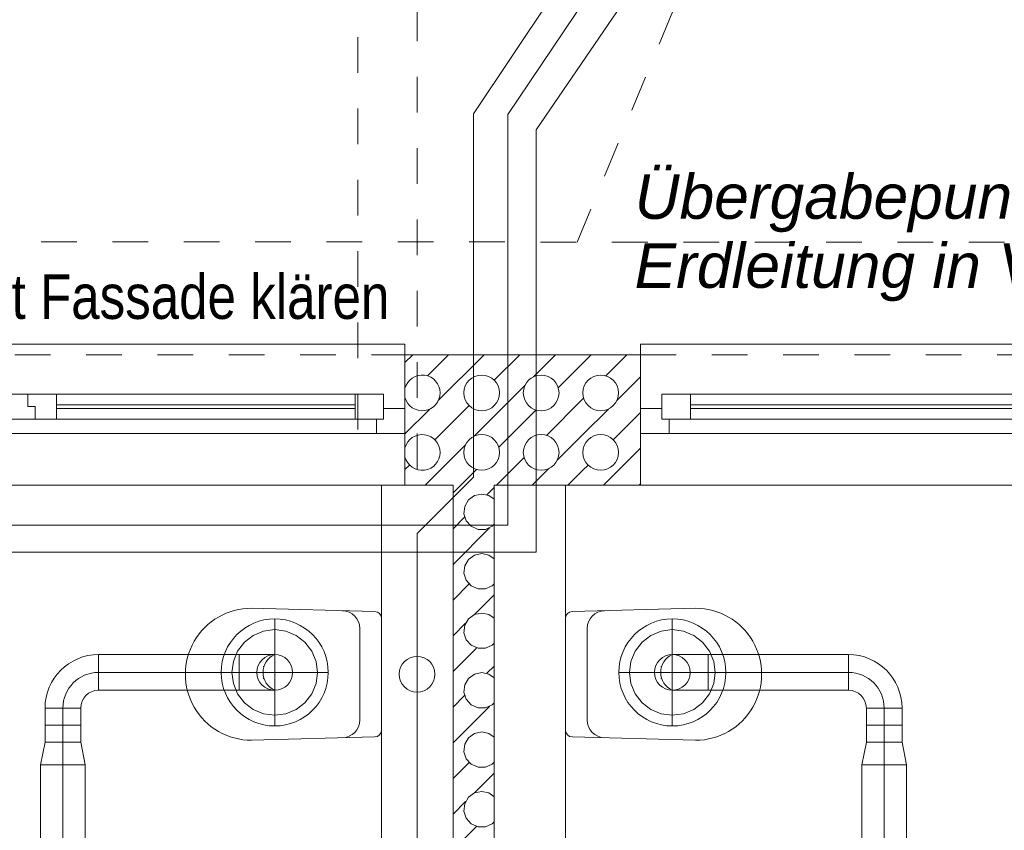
# Model space of a CAD drawing. Header units: metres. Extents: x -80 to 1923, y -189 to 69.
# Tile 144 of 149: x 950.19 to 952.95, y 23.49 to 25.76. Entities that reach past the tile are written whole.
import ezdxf

# ---------------------------------------------------------------- set-up
doc = ezdxf.new("R2010")
doc.units = ezdxf.units.M
doc.header["$MEASUREMENT"] = 0
for name, pattern in [('Strichlinie eng', [0.115, 0.075, -0.04]), ('Strichlinie_ eng', [0.115, 0.075, -0.04]), ('STRICHPUNKT2', [12.7, 6.35, -3.175, 0, -3.175])]:
    doc.linetypes.add(name, pattern=pattern)
for name, color, linetype in [('30 Dach', 7, 'Continuous'), ('50 Elektro', 7, 'Continuous'), ('70 Entwässerung_Schmutzwasser', 7, 'Continuous'), ('70 Heizung', 7, 'Continuous'), ('70 Lüftung', 7, 'Continuous'), ('90 Allgemein Hinweise', 7, 'Continuous'), ('Neubau_00 Schraffuren', 7, 'Continuous'), ('Neubau_10 Wand außen', 7, 'Continuous'), ('Neubau_10 Wand innen', 7, 'Continuous'), ('Neubau_50 Möblierung', 7, 'Continuous'), ('Neubau_50 Sanitäreinrichtung', 7, 'Continuous')]:
    doc.layers.add(name, color=color, linetype=linetype)
doc.styles.add('ERSTELLTER_STIL_2', font='ARIALN.TTF')
doc.styles.add('ERSTELLTER_STIL_4', font='arial.ttf')

# ---------------------------------------------------------------- blocks, each defined once
blk = doc.blocks.new('*X236', base_point=(929.77, 0))
at = {"layer": 'Neubau_10 Wand außen', "color": 8, "linetype": 'Continuous', "lineweight": 9}
for p, q in [((951.2717, 24.8017), (951.2933, 24.8233)), ((951.3345, 24.7645), (951.3933, 24.8233)), ((951.3651, 24.6951), (951.4933, 24.8233)), ((951.522, 24.752), (951.5933, 24.8233)), ((951.6318, 24.7618), (951.6933, 24.8233)), ((951.77, 24.8), (951.7933, 24.8233)), ((951.8345, 24.7645), (951.8933, 24.8233)), ((951.7012, 24.7312), (951.77, 24.8)), ((951.8651, 24.6951), (951.9317, 24.7617)), ((951.4651, 24.5951), (951.6082, 24.7382)), ((951.2717, 24.7017), (951.2722, 24.7022)), ((951.6678, 24.5978), (951.77, 24.7)), ((951.77, 24.7), (951.7722, 24.7022)), ((951.2717, 24.6017), (951.3416, 24.6715)), ((951.3554, 24.5854), (951.4513, 24.6813)), ((951.5345, 24.5645), (951.6388, 24.6688)), ((951.77, 24.6), (951.8416, 24.6715)), ((951.8554, 24.5854), (951.9317, 24.6617)), ((951.6985, 24.5285), (951.77, 24.6)), ((951.37, 24.5), (951.4416, 24.5715)), ((951.87, 24.5), (951.9317, 24.5617)), ((951.57, 24.5), (951.6055, 24.5355)), ((951.2717, 24.5017), (951.2846, 24.5146)), ((951.67, 24.5), (951.6749, 24.5049)), ((951.77, 24.5), (951.7846, 24.5146)), ((951.3283, 24.4583), (951.37, 24.5)), ((951.4283, 24.4583), (951.47, 24.5)), ((951.47, 24.5), (951.4722, 24.5022)), ((951.5283, 24.4583), (951.57, 24.5)), ((951.6283, 24.4583), (951.67, 24.5)), ((951.7283, 24.4583), (951.77, 24.5)), ((951.8283, 24.4583), (951.87, 24.5)), ((951.9283, 24.4583), (951.9317, 24.4617))]:
    blk.add_line(p, q, dxfattribs=at)
for centre in [(951.4867, 24.7167), (951.6533, 24.7167), (951.82, 24.7167), (951.4867, 24.55), (951.6533, 24.55), (951.82, 24.55)]:
    blk.add_circle(centre, 0.05, dxfattribs=at)
for centre in [(951.32, 24.7167), (951.32, 24.55)]:
    blk.add_arc(centre, 0.05, 195.0005, 164.9995, dxfattribs=at)
blk = doc.blocks.new('3-Flügelfenster 27')
at = {"layer": 'Neubau_10 Wand außen', "color": 7, "linetype": 'Continuous', "lineweight": 9}
for p, q in [((-1.9268, 0.15), (-1.9268, 0.18)), ((-1.9268, 0.18), (1.9268, 0.18)), ((-1.9268, 0.15), (-1.9268, 0)), ((-1.9268, 0), (-1.9268, -0.07)), ((-1.9268, 0), (-1.9268, -0.07)), ((-1.9268, -0.07), (-1.9268, -0.215)), ((-1.9268, -0.215), (1.9268, -0.215))]:
    blk.add_line(p, q, dxfattribs=at)
at = {"layer": 'Neubau_10 Wand außen', "color": 7, "linetype": 'Strichlinie eng', "lineweight": 9}
blk.add_line((-1.9268, 0.15), (1.9268, 0.15), dxfattribs=at)
at = {"layer": 'Neubau_10 Wand außen', "color": 7, "linetype": 'Continuous', "lineweight": 13}
for p, q in [((-1.8668, -0.03), (-1.8668, 0.04)), ((-1.8668, 0.04), (-1.7868, 0.04)), ((-1.7868, 0.04), (-0.6923, 0.04)), ((-1.7868, 0.04), (-1.7868, -0.03)), ((-1.9268, 0), (-1.8668, 0)), ((-1.8668, 0), (-1.8668, -0.03)), ((-1.7868, 0.01), (-0.6923, 0.01)), ((-0.6923, 0), (-1.7868, 0)), ((-1.8668, -0.03), (-1.8468, -0.03)), ((-1.7868, -0.03), (-1.8668, -0.03)), ((-1.8468, -0.03), (-1.8468, -0.07)), ((-0.6923, -0.03), (-1.7868, -0.03)), ((-1.8468, -0.07), (-1.9268, -0.07)), ((1.8468, -0.07), (-1.8468, -0.07))]:
    blk.add_line(p, q, dxfattribs=at)
blk = doc.blocks.new('2-Flügelfenster 27_2')
at = {"layer": 'Neubau_10 Wand außen', "color": 7, "linetype": 'Continuous', "lineweight": 9}
for p, q in [((-1.0469, 0.15), (-1.0469, 0.18)), ((-1.0469, 0.18), (1.0469, 0.18)), ((1.0469, 0.18), (1.0469, 0.15)), ((-1.0469, 0.15), (-1.0469, 0)), ((1.0469, 0.15), (1.0469, 0)), ((-1.0469, 0), (-1.0469, -0.07)), ((-1.0469, 0), (-1.0469, -0.07)), ((1.0469, 0), (1.0469, -0.07)), ((1.0469, 0), (1.0469, -0.07)), ((-1.0469, -0.07), (-1.0469, -0.215)), ((1.0469, -0.07), (1.0469, -0.215)), ((-1.0469, -0.215), (1.0469, -0.215))]:
    blk.add_line(p, q, dxfattribs=at)
at = {"layer": 'Neubau_10 Wand außen', "color": 7, "linetype": 'Strichlinie eng', "lineweight": 9}
blk.add_line((-1.0469, 0.15), (1.0469, 0.15), dxfattribs=at)
at = {"layer": 'Neubau_10 Wand außen', "color": 7, "linetype": 'Continuous', "lineweight": 13}
for p, q in [((-0.9869, -0.03), (-0.9869, 0.04)), ((-0.9869, 0.04), (-0.9069, 0.04)), ((-0.9069, 0.04), (-0.07, 0.04)), ((-0.9069, 0.04), (-0.9069, -0.03)), ((-0.07, -0.03), (-0.07, 0.04)), ((-0.07, 0.04), (-0.01, 0.04)), ((-0.01, 0.04), (-0.01, 0.005)), ((-0.01, 0.005), (-0.01, 0.04)), ((-0.01, 0.04), (0.07, 0.04)), ((0.07, 0.04), (0.9069, 0.04)), ((0.07, 0.04), (0.07, -0.03)), ((0.9069, -0.03), (0.9069, 0.04)), ((0.9069, 0.04), (0.9869, 0.04)), ((0.9869, 0.04), (0.9869, -0.03)), ((-1.0469, 0), (-0.9869, 0)), ((-0.9869, 0), (-0.9869, -0.03)), ((-0.9069, 0.01), (-0.07, 0.01)), ((-0.01, 0.005), (0.01, 0.005)), ((0.01, 0.005), (-0.01, 0.005)), ((0.01, 0.005), (0.01, -0.03)), ((0.01, -0.03), (0.01, 0.005)), ((0.07, 0.01), (0.9069, 0.01)), ((0.9869, -0.03), (0.9869, 0)), ((0.9869, 0), (1.0469, 0)), ((-0.07, 0), (-0.9069, 0)), ((0.9069, 0), (0.07, 0)), ((-0.9869, -0.03), (-0.9669, -0.03)), ((-0.9069, -0.03), (-0.9869, -0.03)), ((-0.9669, -0.03), (-0.9669, -0.07)), ((-0.07, -0.03), (-0.9069, -0.03)), ((0.01, -0.03), (-0.07, -0.03)), ((0.07, -0.03), (0.01, -0.03)), ((0.9069, -0.03), (0.07, -0.03)), ((0.9869, -0.03), (0.9069, -0.03)), ((0.9669, -0.07), (0.9669, -0.03)), ((0.9669, -0.03), (0.9869, -0.03)), ((-0.9669, -0.07), (-1.0469, -0.07)), ((0.9669, -0.07), (-0.9669, -0.07)), ((1.0469, -0.07), (0.9669, -0.07))]:
    blk.add_line(p, q, dxfattribs=at)
blk = doc.blocks.new('Wand WC 27')
at = {"layer": 'Neubau_50 Sanitäreinrichtung', "color": 7, "linetype": 'Continuous', "lineweight": 13}
blk.add_line((-0.1281, -0.0612), (0.1281, -0.0612), dxfattribs=at)
at = {"layer": 'Neubau_50 Sanitäreinrichtung', "color": 7, "linetype": 'Continuous', "lineweight": 13, "flags": 128}
blk.add_lwpolyline([(0.185, -0.365), (0.1757, -0.0196, 0.406228), (0.1559, 0), (-0.1559, 0, 0.406228), (-0.1757, -0.0196), (-0.185, -0.365, 1)], format="xyb", close=True, dxfattribs=at)
at = {"layer": 'Neubau_50 Sanitäreinrichtung', "color": 7, "linetype": 'Continuous', "lineweight": 13}
for centre, start, end in [((-0.1281, -0.1112), 89.9987, 178.4527), ((0.1281, -0.1112), 1.5473, 90.0013)]:
    blk.add_arc(centre, 0.05, start, end, dxfattribs=at)
blk = doc.blocks.new('*X704', base_point=(929.77, 0))
at = {"layer": 'Neubau_10 Wand innen', "color": 8, "linetype": 'Continuous', "lineweight": 9}
for p, q in [((951.4063, 24.4363), (951.4283, 24.4583)), ((951.5012, 24.4312), (951.5213, 24.4513)), ((951.4663, 24.429), (951.4495, 24.4168)), ((951.4867, 24.4333), (951.4663, 24.429)), ((951.507, 24.429), (951.4867, 24.4333)), ((951.5213, 24.4187), (951.507, 24.429)), ((951.4391, 24.3988), (951.4369, 24.3781)), ((951.4495, 24.4168), (951.4391, 24.3988)), ((951.4063, 24.3363), (951.4388, 24.3688)), ((951.4369, 24.3781), (951.4434, 24.3583)), ((951.4063, 24.2363), (951.5082, 24.3382)), ((951.4434, 24.3583), (951.4573, 24.3429)), ((951.4573, 24.3429), (951.4763, 24.3344)), ((951.4971, 24.3344), (951.5161, 24.3429)), ((951.5161, 24.3429), (951.5213, 24.3487)), ((951.4763, 24.3344), (951.4971, 24.3344)), ((951.4663, 24.2623), (951.4495, 24.2501)), ((951.4867, 24.2667), (951.4663, 24.2623)), ((951.507, 24.2623), (951.4867, 24.2667)), ((951.5213, 24.252), (951.507, 24.2623)), ((951.4391, 24.2321), (951.4369, 24.2114)), ((951.4495, 24.2501), (951.4391, 24.2321)), ((951.4369, 24.2114), (951.4434, 24.1917)), ((951.4063, 24.1363), (951.4513, 24.1813)), ((951.4434, 24.1917), (951.4573, 24.1762)), ((951.4573, 24.1762), (951.4763, 24.1678)), ((951.4971, 24.1678), (951.5161, 24.1762)), ((951.5161, 24.1762), (951.5213, 24.182)), ((951.4651, 24.0951), (951.5213, 24.1513)), ((951.4763, 24.1678), (951.4971, 24.1678)), ((951.4663, 24.0957), (951.4495, 24.0835)), ((951.4867, 24.1), (951.4663, 24.0957)), ((951.507, 24.0957), (951.4867, 24.1)), ((951.5213, 24.0853), (951.507, 24.0957)), ((951.4063, 24.0363), (951.4416, 24.0715)), ((951.4391, 24.0655), (951.4369, 24.0448)), ((951.4495, 24.0835), (951.4391, 24.0655)), ((951.4369, 24.0448), (951.4434, 24.025)), ((951.4434, 24.025), (951.4573, 24.0095)), ((951.4573, 24.0095), (951.4763, 24.0011)), ((951.4971, 24.0011), (951.5161, 24.0095)), ((951.5161, 24.0095), (951.5213, 24.0153)), ((951.4063, 23.9363), (951.47, 24)), ((951.47, 24), (951.4722, 24.0022)), ((951.4763, 24.0011), (951.4971, 24.0011)), ((951.4663, 23.929), (951.4495, 23.9168)), ((951.4867, 23.9333), (951.4663, 23.929)), ((951.507, 23.929), (951.4867, 23.9333)), ((951.5012, 23.9312), (951.5213, 23.9513)), ((951.5213, 23.9187), (951.507, 23.929)), ((951.4391, 23.8988), (951.4369, 23.8781)), ((951.4495, 23.9168), (951.4391, 23.8988)), ((951.4063, 23.8363), (951.4388, 23.8688)), ((951.4369, 23.8781), (951.4434, 23.8583)), ((951.4434, 23.8583), (951.4573, 23.8429)), ((951.4573, 23.8429), (951.4763, 23.8344)), ((951.4971, 23.8344), (951.5161, 23.8429)), ((951.5161, 23.8429), (951.5213, 23.8487)), ((951.4063, 23.7363), (951.5082, 23.8382)), ((951.4763, 23.8344), (951.4971, 23.8344)), ((951.4663, 23.7623), (951.4495, 23.7501)), ((951.4867, 23.7667), (951.4663, 23.7623)), ((951.507, 23.7623), (951.4867, 23.7667)), ((951.5213, 23.752), (951.507, 23.7623)), ((951.4391, 23.7321), (951.4369, 23.7114)), ((951.4495, 23.7501), (951.4391, 23.7321)), ((951.4369, 23.7114), (951.4434, 23.6917)), ((951.4063, 23.6363), (951.4513, 23.6813)), ((951.4434, 23.6917), (951.4573, 23.6762)), ((951.4573, 23.6762), (951.4763, 23.6678)), ((951.4971, 23.6678), (951.5161, 23.6762)), ((951.5161, 23.6762), (951.5213, 23.682)), ((951.4651, 23.5951), (951.5213, 23.6513)), ((951.4763, 23.6678), (951.4971, 23.6678)), ((951.4663, 23.5957), (951.4495, 23.5835)), ((951.4867, 23.6), (951.4663, 23.5957)), ((951.507, 23.5957), (951.4867, 23.6)), ((951.5213, 23.5853), (951.507, 23.5957)), ((951.4063, 23.5363), (951.4416, 23.5715)), ((951.4391, 23.5655), (951.4369, 23.5448)), ((951.4495, 23.5835), (951.4391, 23.5655)), ((951.4369, 23.5448), (951.4434, 23.525)), ((951.4434, 23.525), (951.4573, 23.5095)), ((951.5161, 23.5095), (951.5213, 23.5153)), ((951.4063, 23.4363), (951.47, 23.5)), ((951.4573, 23.5095), (951.4763, 23.5011)), ((951.47, 23.5), (951.4722, 23.5022)), ((951.4763, 23.5011), (951.4971, 23.5011)), ((951.4971, 23.5011), (951.5161, 23.5095)), ((951.4663, 23.429), (951.4495, 23.4168)), ((951.4867, 23.4333), (951.4663, 23.429)), ((951.507, 23.429), (951.4867, 23.4333)), ((951.5012, 23.4312), (951.5213, 23.4513)), ((951.5213, 23.4187), (951.507, 23.429)), ((951.4495, 23.4168), (951.4391, 23.3988)), ((951.4391, 23.3988), (951.4369, 23.3781)), ((951.4369, 23.3781), (951.4434, 23.3583)), ((951.4063, 23.3363), (951.4388, 23.3688)), ((951.4434, 23.3583), (951.4573, 23.3429)), ((951.5161, 23.3429), (951.5213, 23.3487)), ((951.4063, 23.2363), (951.5082, 23.3382)), ((951.4573, 23.3429), (951.4763, 23.3344)), ((951.4763, 23.3344), (951.4971, 23.3344)), ((951.4971, 23.3344), (951.5161, 23.3429)), ((951.4663, 23.2623), (951.4495, 23.2501)), ((951.4867, 23.2667), (951.4663, 23.2623)), ((951.507, 23.2623), (951.4867, 23.2667)), ((951.5213, 23.252), (951.507, 23.2623)), ((951.4495, 23.2501), (951.4391, 23.2321)), ((951.4391, 23.2321), (951.4369, 23.2114)), ((951.4369, 23.2114), (951.4434, 23.1917)), ((951.4063, 23.1363), (951.4513, 23.1813)), ((951.4434, 23.1917), (951.4573, 23.1762)), ((951.5161, 23.1762), (951.5213, 23.182)), ((951.4573, 23.1762), (951.4763, 23.1678)), ((951.4651, 23.0951), (951.5213, 23.1513)), ((951.4763, 23.1678), (951.4971, 23.1678)), ((951.4971, 23.1678), (951.5161, 23.1762)), ((951.4867, 23.1), (951.4663, 23.0957)), ((951.507, 23.0957), (951.4867, 23.1)), ((951.4063, 23.0363), (951.4416, 23.0715)), ((951.4495, 23.0835), (951.4391, 23.0655)), ((951.4663, 23.0957), (951.4495, 23.0835)), ((951.5213, 23.0853), (951.507, 23.0957)), ((951.4391, 23.0655), (951.4369, 23.0448)), ((951.4369, 23.0448), (951.4434, 23.025)), ((951.4434, 23.025), (951.4573, 23.0095)), ((951.5161, 23.0095), (951.5213, 23.0153)), ((951.4063, 22.9363), (951.47, 23)), ((951.4573, 23.0095), (951.4763, 23.0011)), ((951.47, 23), (951.4722, 23.0022)), ((951.4763, 23.0011), (951.4971, 23.0011)), ((951.4971, 23.0011), (951.5161, 23.0095)), ((951.4867, 22.9333), (951.4663, 22.929)), ((951.507, 22.929), (951.4867, 22.9333)), ((951.5012, 22.9312), (951.5213, 22.9513)), ((951.4495, 22.9168), (951.4391, 22.8988)), ((951.4663, 22.929), (951.4495, 22.9168)), ((951.5213, 22.9187), (951.507, 22.929)), ((951.4391, 22.8988), (951.4369, 22.8781)), ((951.4369, 22.8781), (951.4434, 22.8583)), ((951.4063, 22.8363), (951.4388, 22.8688)), ((951.4434, 22.8583), (951.4573, 22.8429)), ((951.5161, 22.8429), (951.5213, 22.8487)), ((951.4063, 22.7363), (951.5082, 22.8382)), ((951.4573, 22.8429), (951.4763, 22.8344)), ((951.4763, 22.8344), (951.4971, 22.8344)), ((951.4971, 22.8344), (951.5161, 22.8429)), ((951.4867, 22.7667), (951.4663, 22.7623)), ((951.507, 22.7623), (951.4867, 22.7667)), ((951.4495, 22.7501), (951.4391, 22.7321)), ((951.4663, 22.7623), (951.4495, 22.7501)), ((951.5213, 22.752), (951.507, 22.7623)), ((951.4391, 22.7321), (951.4369, 22.7114)), ((951.4369, 22.7114), (951.4434, 22.6917)), ((951.4434, 22.6917), (951.4573, 22.6762)), ((951.5161, 22.6762), (951.5213, 22.682)), ((951.4063, 22.6363), (951.4513, 22.6813)), ((951.4573, 22.6762), (951.4763, 22.6678)), ((951.4763, 22.6678), (951.4971, 22.6678)), ((951.4971, 22.6678), (951.5161, 22.6762)), ((951.4651, 22.5951), (951.5213, 22.6513)), ((951.4867, 22.6), (951.4663, 22.5957)), ((951.507, 22.5957), (951.4867, 22.6)), ((951.4495, 22.5835), (951.4391, 22.5655)), ((951.4663, 22.5957), (951.4495, 22.5835)), ((951.5213, 22.5853), (951.507, 22.5957)), ((951.4063, 22.5363), (951.4416, 22.5715)), ((951.4391, 22.5655), (951.4369, 22.5448)), ((951.4369, 22.5448), (951.4434, 22.525)), ((951.4434, 22.525), (951.4573, 22.5095)), ((951.4063, 22.4363), (951.47, 22.5)), ((951.4573, 22.5095), (951.4763, 22.5011)), ((951.47, 22.5), (951.4722, 22.5022)), ((951.4763, 22.5011), (951.4971, 22.5011)), ((951.4971, 22.5011), (951.5161, 22.5095)), ((951.5161, 22.5095), (951.5213, 22.5153)), ((951.5012, 22.4312), (951.5213, 22.4513)), ((951.4495, 22.4168), (951.4391, 22.3988)), ((951.4663, 22.429), (951.4495, 22.4168)), ((951.4867, 22.4333), (951.4663, 22.429)), ((951.507, 22.429), (951.4867, 22.4333)), ((951.5213, 22.4187), (951.507, 22.429)), ((951.4391, 22.3988), (951.4369, 22.3781)), ((951.4063, 22.3363), (951.4388, 22.3688)), ((951.4369, 22.3781), (951.4434, 22.3583)), ((951.4434, 22.3583), (951.4573, 22.3429)), ((951.4063, 22.2363), (951.5082, 22.3382)), ((951.4573, 22.3429), (951.4763, 22.3344)), ((951.4763, 22.3344), (951.4971, 22.3344)), ((951.4971, 22.3344), (951.5161, 22.3429)), ((951.5161, 22.3429), (951.5213, 22.3487)), ((951.4495, 22.2501), (951.4391, 22.2321)), ((951.4663, 22.2623), (951.4495, 22.2501)), ((951.4867, 22.2667), (951.4663, 22.2623)), ((951.507, 22.2623), (951.4867, 22.2667)), ((951.5213, 22.252), (951.507, 22.2623)), ((951.4391, 22.2321), (951.4369, 22.2114)), ((951.4369, 22.2114), (951.4434, 22.1917)), ((951.4434, 22.1917), (951.4573, 22.1762)), ((951.4063, 22.1363), (951.4513, 22.1813)), ((951.4573, 22.1762), (951.4763, 22.1678)), ((951.4763, 22.1678), (951.4971, 22.1678)), ((951.4971, 22.1678), (951.5161, 22.1762)), ((951.5161, 22.1762), (951.5213, 22.182)), ((951.4651, 22.0951), (951.5213, 22.1513)), ((951.4495, 22.0835), (951.4391, 22.0655)), ((951.4663, 22.0957), (951.4495, 22.0835)), ((951.4867, 22.1), (951.4663, 22.0957)), ((951.507, 22.0957), (951.4867, 22.1)), ((951.5213, 22.0853), (951.507, 22.0957)), ((951.4063, 22.0363), (951.4416, 22.0715)), ((951.4391, 22.0655), (951.4369, 22.0448)), ((951.4369, 22.0448), (951.4434, 22.025)), ((951.4434, 22.025), (951.4573, 22.0095)), ((951.4063, 21.9363), (951.47, 22)), ((951.4573, 22.0095), (951.4763, 22.0011)), ((951.47, 22), (951.4722, 22.0022)), ((951.4763, 22.0011), (951.4971, 22.0011)), ((951.4971, 22.0011), (951.5161, 22.0095)), ((951.5161, 22.0095), (951.5213, 22.0153)), ((951.5012, 21.9312), (951.5213, 21.9513)), ((951.4495, 21.9168), (951.4391, 21.8988)), ((951.4663, 21.929), (951.4495, 21.9168)), ((951.4867, 21.9333), (951.4663, 21.929)), ((951.507, 21.929), (951.4867, 21.9333)), ((951.5213, 21.9187), (951.507, 21.929)), ((951.4391, 21.8988), (951.4369, 21.8781)), ((951.4063, 21.8363), (951.4388, 21.8688)), ((951.4369, 21.8781), (951.4434, 21.8583)), ((951.4434, 21.8583), (951.4573, 21.8429)), ((951.4063, 21.7363), (951.5082, 21.8382)), ((951.4573, 21.8429), (951.4763, 21.8344)), ((951.4763, 21.8344), (951.4971, 21.8344)), ((951.4971, 21.8344), (951.5161, 21.8429)), ((951.5161, 21.8429), (951.5213, 21.8487)), ((951.4495, 21.7501), (951.4391, 21.7321)), ((951.4663, 21.7623), (951.4495, 21.7501)), ((951.4867, 21.7667), (951.4663, 21.7623)), ((951.507, 21.7623), (951.4867, 21.7667)), ((951.5213, 21.752), (951.507, 21.7623)), ((951.4391, 21.7321), (951.4369, 21.7114)), ((951.4369, 21.7114), (951.4434, 21.6917)), ((951.4434, 21.6917), (951.4573, 21.6762)), ((951.4063, 21.6363), (951.4513, 21.6813)), ((951.4573, 21.6762), (951.4763, 21.6678)), ((951.4763, 21.6678), (951.4971, 21.6678)), ((951.4971, 21.6678), (951.5161, 21.6762)), ((951.5161, 21.6762), (951.5213, 21.682)), ((951.4651, 21.5951), (951.5213, 21.6513)), ((951.4495, 21.5835), (951.4391, 21.5655)), ((951.4663, 21.5957), (951.4495, 21.5835)), ((951.4867, 21.6), (951.4663, 21.5957)), ((951.507, 21.5957), (951.4867, 21.6)), ((951.5213, 21.5853), (951.507, 21.5957)), ((951.4063, 21.5363), (951.4416, 21.5715)), ((951.4391, 21.5655), (951.4369, 21.5448)), ((951.4369, 21.5448), (951.4434, 21.525)), ((951.4434, 21.525), (951.4573, 21.5095)), ((951.4063, 21.4363), (951.47, 21.5)), ((951.4573, 21.5095), (951.4763, 21.5011)), ((951.47, 21.5), (951.4722, 21.5022)), ((951.4763, 21.5011), (951.4971, 21.5011)), ((951.4971, 21.5011), (951.5161, 21.5095)), ((951.5161, 21.5095), (951.5213, 21.5153)), ((951.5012, 21.4312), (951.5213, 21.4513)), ((951.4495, 21.4168), (951.4391, 21.3988)), ((951.4663, 21.429), (951.4495, 21.4168)), ((951.4867, 21.4333), (951.4663, 21.429)), ((951.507, 21.429), (951.4867, 21.4333)), ((951.5213, 21.4187), (951.507, 21.429)), ((951.4391, 21.3988), (951.4369, 21.3781)), ((951.4063, 21.3363), (951.4388, 21.3688)), ((951.4369, 21.3781), (951.4434, 21.3583)), ((951.4434, 21.3583), (951.4573, 21.3429)), ((951.4063, 21.2363), (951.5082, 21.3382)), ((951.4573, 21.3429), (951.4763, 21.3344)), ((951.4763, 21.3344), (951.4971, 21.3344)), ((951.4971, 21.3344), (951.5161, 21.3429)), ((951.5161, 21.3429), (951.5213, 21.3487)), ((951.4495, 21.2501), (951.4391, 21.2321)), ((951.4663, 21.2623), (951.4495, 21.2501)), ((951.4867, 21.2667), (951.4663, 21.2623)), ((951.507, 21.2623), (951.4867, 21.2667)), ((951.5213, 21.252), (951.507, 21.2623)), ((951.4391, 21.2321), (951.4369, 21.2114)), ((951.4369, 21.2114), (951.4434, 21.1917)), ((951.4063, 21.1363), (951.4513, 21.1813)), ((951.4434, 21.1917), (951.4573, 21.1762)), ((951.4573, 21.1762), (951.4763, 21.1678)), ((951.4763, 21.1678), (951.4971, 21.1678)), ((951.4971, 21.1678), (951.5161, 21.1762)), ((951.5161, 21.1762), (951.5213, 21.182)), ((951.4651, 21.0951), (951.5213, 21.1513)), ((951.4495, 21.0835), (951.4391, 21.0655)), ((951.4663, 21.0957), (951.4495, 21.0835)), ((951.4867, 21.1), (951.4663, 21.0957)), ((951.507, 21.0957), (951.4867, 21.1)), ((951.5213, 21.0853), (951.507, 21.0957)), ((951.4063, 21.0363), (951.4416, 21.0715)), ((951.4391, 21.0655), (951.4369, 21.0448)), ((951.4369, 21.0448), (951.4434, 21.025)), ((951.4063, 20.9363), (951.47, 21)), ((951.4434, 21.025), (951.4573, 21.0095)), ((951.4573, 21.0095), (951.4763, 21.0011)), ((951.47, 21), (951.4722, 21.0022)), ((951.4763, 21.0011), (951.4971, 21.0011)), ((951.4971, 21.0011), (951.5161, 21.0095)), ((951.5161, 21.0095), (951.5213, 21.0153)), ((951.5012, 20.9312), (951.5213, 20.9513)), ((951.4495, 20.9168), (951.4391, 20.8988)), ((951.4663, 20.929), (951.4495, 20.9168)), ((951.4867, 20.9333), (951.4663, 20.929)), ((951.507, 20.929), (951.4867, 20.9333)), ((951.5213, 20.9187), (951.507, 20.929)), ((951.4391, 20.8988), (951.4369, 20.8781)), ((951.4063, 20.8363), (951.4388, 20.8688)), ((951.4369, 20.8781), (951.4434, 20.8583)), ((951.4063, 20.7363), (951.5082, 20.8382)), ((951.4434, 20.8583), (951.4573, 20.8429)), ((951.4573, 20.8429), (951.4763, 20.8344)), ((951.4763, 20.8344), (951.4971, 20.8344)), ((951.4971, 20.8344), (951.5161, 20.8429)), ((951.5161, 20.8429), (951.5213, 20.8487)), ((951.4663, 20.7623), (951.4495, 20.7501)), ((951.4867, 20.7667), (951.4663, 20.7623)), ((951.507, 20.7623), (951.4867, 20.7667)), ((951.5213, 20.752), (951.507, 20.7623)), ((951.4391, 20.7321), (951.4369, 20.7114)), ((951.4495, 20.7501), (951.4391, 20.7321)), ((951.4369, 20.7114), (951.4434, 20.6917)), ((951.4063, 20.6363), (951.4513, 20.6813)), ((951.4434, 20.6917), (951.4573, 20.6762)), ((951.4573, 20.6762), (951.4763, 20.6678)), ((951.4763, 20.6678), (951.4971, 20.6678)), ((951.4971, 20.6678), (951.5161, 20.6762)), ((951.5161, 20.6762), (951.5213, 20.682)), ((951.4651, 20.5951), (951.5213, 20.6513)), ((951.4663, 20.5957), (951.4495, 20.5835)), ((951.4867, 20.6), (951.4663, 20.5957)), ((951.507, 20.5957), (951.4867, 20.6)), ((951.5213, 20.5853), (951.507, 20.5957)), ((951.4063, 20.5363), (951.4416, 20.5715)), ((951.4391, 20.5655), (951.4369, 20.5448)), ((951.4495, 20.5835), (951.4391, 20.5655)), ((951.4369, 20.5448), (951.4434, 20.525)), ((951.4434, 20.525), (951.4573, 20.5095)), ((951.4573, 20.5095), (951.4763, 20.5011)), ((951.47, 20.5), (951.4722, 20.5022)), ((951.4971, 20.5011), (951.5161, 20.5095)), ((951.5161, 20.5095), (951.5213, 20.5153)), ((951.4063, 20.4363), (951.47, 20.5)), ((951.4763, 20.5011), (951.4971, 20.5011)), ((951.5012, 20.4312), (951.5213, 20.4513)), ((951.4663, 20.429), (951.4495, 20.4168)), ((951.4867, 20.4333), (951.4663, 20.429)), ((951.507, 20.429), (951.4867, 20.4333)), ((951.5213, 20.4187), (951.507, 20.429)), ((951.4391, 20.3988), (951.4369, 20.3781)), ((951.4495, 20.4168), (951.4391, 20.3988)), ((951.4063, 20.3363), (951.4388, 20.3688)), ((951.4369, 20.3781), (951.4434, 20.3583)), ((951.4434, 20.3583), (951.4573, 20.3429)), ((951.4573, 20.3429), (951.4763, 20.3344)), ((951.4971, 20.3344), (951.5161, 20.3429)), ((951.5028, 20.3328), (951.5082, 20.3382)), ((951.5161, 20.3429), (951.5213, 20.3487)), ((951.4763, 20.3344), (951.4971, 20.3344))]:
    blk.add_line(p, q, dxfattribs=at)
blk = doc.blocks.new('WC-Trennwand - Nische - GSDE[280]_1', base_point=(953.2806, 20.3089))
at = {"layer": 'Neubau_50 Möblierung', "linetype": 'Continuous', "lineweight": 0, "true_color": 0xffffff}
for points in [[(953.3056, 24.4239), (953.3056, 24.4739), (953.2556, 24.4739), (953.2556, 24.4239)], [(953.2906, 24.4389), (953.2906, 24.4589), (953.2706, 24.4589), (953.2706, 24.4389)], [(953.2871, 24.2814), (953.2871, 24.4239), (953.2741, 24.4239), (953.2741, 24.2814)], [(953.3056, 24.2314), (953.3056, 24.2814), (953.2556, 24.2814), (953.2556, 24.2314)], [(953.2906, 24.2464), (953.2906, 24.2664), (953.2706, 24.2664), (953.2706, 24.2464)], [(953.2741, 23.6314), (953.2854, 23.6379), (952.9854, 24.1575), (952.9741, 24.151)], [(953.3056, 23.5814), (953.3056, 23.6314), (953.2556, 23.6314), (953.2556, 23.5814)], [(953.2906, 23.5964), (953.2906, 23.6164), (953.2706, 23.6164), (953.2706, 23.5964)], [(953.2871, 23.2464), (953.2871, 23.5814), (953.2741, 23.5814), (953.2741, 23.2464)], [(951.5526, 23.3889), (951.5526, 23.4389), (951.5026, 23.4389), (951.5026, 23.3889)], [(953.2741, 23.3889), (953.2741, 23.4389), (953.2541, 23.4389), (953.2541, 23.3889)], [(951.5376, 23.4039), (951.5376, 23.4239), (951.5176, 23.4239), (951.5176, 23.4039)], [(953.2541, 23.4204), (951.5526, 23.4204), (951.5526, 23.4074), (953.2541, 23.4074)], [(953.3056, 23.1964), (953.3056, 23.2464), (953.2556, 23.2464), (953.2556, 23.1964)], [(953.2906, 23.2114), (953.2906, 23.2314), (953.2706, 23.2314), (953.2706, 23.2114)], [(953.2741, 22.5964), (953.2854, 22.6029), (952.9854, 23.1225), (952.9741, 23.116)], [(953.3056, 22.5464), (953.3056, 22.5964), (953.2556, 22.5964), (953.2556, 22.5464)], [(953.2906, 22.5614), (953.2906, 22.5814), (953.2706, 22.5814), (953.2706, 22.5614)], [(953.2871, 22.2114), (953.2871, 22.5464), (953.2741, 22.5464), (953.2741, 22.2114)], [(951.5526, 22.3539), (951.5526, 22.4039), (951.5026, 22.4039), (951.5026, 22.3539)], [(951.5376, 22.3689), (951.5376, 22.3889), (951.5176, 22.3889), (951.5176, 22.3689)], [(953.2541, 22.3854), (951.5526, 22.3854), (951.5526, 22.3724), (953.2541, 22.3724)], [(953.2741, 22.3539), (953.2741, 22.4039), (953.2541, 22.4039), (953.2541, 22.3539)], [(953.3056, 22.1614), (953.3056, 22.2114), (953.2556, 22.2114), (953.2556, 22.1614)], [(953.2906, 22.1764), (953.2906, 22.1964), (953.2706, 22.1964), (953.2706, 22.1764)], [(953.2741, 21.5614), (953.2854, 21.5679), (952.9854, 22.0875), (952.9741, 22.081)], [(953.3056, 21.5114), (953.3056, 21.5614), (953.2556, 21.5614), (953.2556, 21.5114)], [(953.2906, 21.5264), (953.2906, 21.5464), (953.2706, 21.5464), (953.2706, 21.5264)], [(953.2871, 21.1764), (953.2871, 21.5114), (953.2741, 21.5114), (953.2741, 21.1764)], [(951.5526, 21.3189), (951.5526, 21.3689), (951.5026, 21.3689), (951.5026, 21.3189)], [(953.2741, 21.3189), (953.2741, 21.3689), (953.2541, 21.3689), (953.2541, 21.3189)], [(951.5376, 21.3339), (951.5376, 21.3539), (951.5176, 21.3539), (951.5176, 21.3339)], [(953.2541, 21.3504), (951.5526, 21.3504), (951.5526, 21.3374), (953.2541, 21.3374)], [(953.3056, 21.1264), (953.3056, 21.1764), (953.2556, 21.1764), (953.2556, 21.1264)], [(953.2906, 21.1414), (953.2906, 21.1614), (953.2706, 21.1614), (953.2706, 21.1414)], [(953.2741, 20.5264), (953.2854, 20.5329), (952.9854, 21.0525), (952.9741, 21.046)], [(953.3056, 20.4764), (953.3056, 20.5264), (953.2556, 20.5264), (953.2556, 20.4764)], [(953.2906, 20.4914), (953.2906, 20.5114), (953.2706, 20.5114), (953.2706, 20.4914)], [(953.2871, 20.3339), (953.2871, 20.4764), (953.2741, 20.4764), (953.2741, 20.3339)], [(953.3056, 20.2839), (953.3056, 20.3339), (953.2556, 20.3339), (953.2556, 20.2839)], [(953.2906, 20.2989), (953.2906, 20.3189), (953.2706, 20.3189), (953.2706, 20.2989)]]:
    blk.add_hatch(color=7, dxfattribs=at).paths.add_polyline_path(points)
at = {"layer": 'Neubau_50 Möblierung', "color": 8, "linetype": 'Continuous', "lineweight": 18, "flags": 128}
for points in [[(953.3056, 24.4239), (953.3056, 24.4739), (953.2556, 24.4739), (953.2556, 24.4239)], [(953.2906, 24.4389), (953.2906, 24.4589), (953.2706, 24.4589), (953.2706, 24.4389)], [(953.2871, 24.2814), (953.2871, 24.4239), (953.2741, 24.4239), (953.2741, 24.2814)], [(953.3056, 24.2314), (953.3056, 24.2814), (953.2556, 24.2814), (953.2556, 24.2314)], [(953.2906, 24.2464), (953.2906, 24.2664), (953.2706, 24.2664), (953.2706, 24.2464)], [(953.2741, 23.6314), (953.2854, 23.6379), (952.9854, 24.1575), (952.9741, 24.151)], [(953.3056, 23.5814), (953.3056, 23.6314), (953.2556, 23.6314), (953.2556, 23.5814)], [(953.2906, 23.5964), (953.2906, 23.6164), (953.2706, 23.6164), (953.2706, 23.5964)], [(953.2871, 23.2464), (953.2871, 23.5814), (953.2741, 23.5814), (953.2741, 23.2464)], [(951.5526, 23.3889), (951.5526, 23.4389), (951.5026, 23.4389), (951.5026, 23.3889)], [(953.2741, 23.3889), (953.2741, 23.4389), (953.2541, 23.4389), (953.2541, 23.3889)], [(951.5376, 23.4039), (951.5376, 23.4239), (951.5176, 23.4239), (951.5176, 23.4039)], [(953.2541, 23.4204), (951.5526, 23.4204), (951.5526, 23.4074), (953.2541, 23.4074)], [(953.3056, 23.1964), (953.3056, 23.2464), (953.2556, 23.2464), (953.2556, 23.1964)], [(953.2906, 23.2114), (953.2906, 23.2314), (953.2706, 23.2314), (953.2706, 23.2114)], [(953.2741, 22.5964), (953.2854, 22.6029), (952.9854, 23.1225), (952.9741, 23.116)], [(953.3056, 22.5464), (953.3056, 22.5964), (953.2556, 22.5964), (953.2556, 22.5464)], [(953.2906, 22.5614), (953.2906, 22.5814), (953.2706, 22.5814), (953.2706, 22.5614)], [(953.2871, 22.2114), (953.2871, 22.5464), (953.2741, 22.5464), (953.2741, 22.2114)], [(951.5526, 22.3539), (951.5526, 22.4039), (951.5026, 22.4039), (951.5026, 22.3539)], [(951.5376, 22.3689), (951.5376, 22.3889), (951.5176, 22.3889), (951.5176, 22.3689)], [(953.2541, 22.3854), (951.5526, 22.3854), (951.5526, 22.3724), (953.2541, 22.3724)], [(953.2741, 22.3539), (953.2741, 22.4039), (953.2541, 22.4039), (953.2541, 22.3539)], [(953.3056, 22.1614), (953.3056, 22.2114), (953.2556, 22.2114), (953.2556, 22.1614)], [(953.2906, 22.1764), (953.2906, 22.1964), (953.2706, 22.1964), (953.2706, 22.1764)], [(953.2741, 21.5614), (953.2854, 21.5679), (952.9854, 22.0875), (952.9741, 22.081)], [(953.3056, 21.5114), (953.3056, 21.5614), (953.2556, 21.5614), (953.2556, 21.5114)], [(953.2906, 21.5264), (953.2906, 21.5464), (953.2706, 21.5464), (953.2706, 21.5264)], [(953.2871, 21.1764), (953.2871, 21.5114), (953.2741, 21.5114), (953.2741, 21.1764)], [(951.5526, 21.3189), (951.5526, 21.3689), (951.5026, 21.3689), (951.5026, 21.3189)], [(953.2741, 21.3189), (953.2741, 21.3689), (953.2541, 21.3689), (953.2541, 21.3189)], [(951.5376, 21.3339), (951.5376, 21.3539), (951.5176, 21.3539), (951.5176, 21.3339)], [(953.2541, 21.3504), (951.5526, 21.3504), (951.5526, 21.3374), (953.2541, 21.3374)], [(953.3056, 21.1264), (953.3056, 21.1764), (953.2556, 21.1764), (953.2556, 21.1264)], [(953.2906, 21.1414), (953.2906, 21.1614), (953.2706, 21.1614), (953.2706, 21.1414)], [(953.2741, 20.5264), (953.2854, 20.5329), (952.9854, 21.0525), (952.9741, 21.046)], [(953.3056, 20.4764), (953.3056, 20.5264), (953.2556, 20.5264), (953.2556, 20.4764)], [(953.2906, 20.4914), (953.2906, 20.5114), (953.2706, 20.5114), (953.2706, 20.4914)], [(953.2871, 20.3339), (953.2871, 20.4764), (953.2741, 20.4764), (953.2741, 20.3339)], [(953.3056, 20.2839), (953.3056, 20.3339), (953.2556, 20.3339), (953.2556, 20.2839)], [(953.2906, 20.2989), (953.2906, 20.3189), (953.2706, 20.3189), (953.2706, 20.2989)]]:
    blk.add_lwpolyline(points, close=True, dxfattribs=at)
at = {"layer": 'Neubau_50 Möblierung', "color": 8, "linetype": 'Continuous', "lineweight": 18}
for centre in [(953.2741, 23.6314), (953.2741, 22.5964), (953.2741, 21.5614), (953.2741, 20.5264)]:
    blk.add_arc(centre, 0.6, 90, 120, dxfattribs=at)

msp = doc.modelspace()

# ---------------------------------------------------------------- linework, layer by layer
at = {"layer": '30 Dach', "color": 7, "linetype": 'Strichlinie_ eng', "lineweight": 9}
msp.add_line((948.8518, 25.1404), (961.2841, 25.1366), dxfattribs=at)
msp.add_lwpolyline([(951.7546, 25.1395), (952.9754, 28.0869), (960.062, 28.0869), (961.4386, 29.4635), (961.4386, 31.4103), (959.8324, 33.0165), (960.9593, 35.7372)], dxfattribs=at)
at = {"layer": '50 Elektro', "color": 190, "linetype": 'Strichlinie_ eng', "lineweight": 18, "true_color": 0x9900ff}
for p, q in [((951.1394, 25.9138), (951.1394, 24.5277)), ((951.3058, 25.8027), (951.3058, 24.4166))]:
    msp.add_line(p, q, dxfattribs=at)
at = {"layer": '70 Entwässerung_Schmutzwasser', "color": 34, "linetype": 'Continuous', "lineweight": 18, "true_color": 0xa85100}
for p, q in [((951.4638, 25.499), (957.2231, 34.1302)), ((951.4638, 24.4809), (951.4638, 25.499)), ((951.3055, 24.3227), (951.4638, 24.4809)), ((951.3055, 20.8006), (951.3055, 24.3227))]:
    msp.add_line(p, q, dxfattribs=at)
msp.add_circle((951.3055, 23.9284), 0.05, dxfattribs=at)
at = {"layer": '70 Heizung', "color": 5, "linetype": 'Continuous', "lineweight": 18}
for p, q in [((957.3171, 34.0514), (951.5598, 25.497)), ((951.5598, 25.497), (951.5598, 24.3462)), ((951.5598, 24.3462), (949.1062, 24.3462))]:
    msp.add_line(p, q, dxfattribs=at)
at = {"layer": '70 Heizung', "color": 1, "linetype": 'Continuous', "lineweight": 13}
for p, q in [((957.5171, 34.0605), (951.6394, 25.4539)), ((951.6394, 25.4539), (951.6394, 24.2706)), ((951.6394, 24.2706), (949.1499, 24.2706))]:
    msp.add_line(p, q, dxfattribs=at)
at = {"layer": '70 Lüftung', "color": 253, "linetype": 'STRICHPUNKT2', "lineweight": 18, "true_color": 0xaaaaaa}
for p, q in [((950.9066, 24.0835), (950.9066, 23.7835)), ((952.0209, 24.0835), (952.0209, 23.7835)), ((951.0566, 23.9335), (950.7566, 23.9335)), ((951.8709, 23.9335), (952.1709, 23.9335))]:
    msp.add_line(p, q, dxfattribs=at)
at = {"layer": '70 Lüftung', "color": 253, "linetype": 'Continuous', "lineweight": 18, "true_color": 0xaaaaaa}
for p, q in [((950.8466, 24.0374), (950.8217, 24.0183)), ((950.8755, 24.0494), (950.8466, 24.0374)), ((950.9066, 24.0535), (950.8755, 24.0494)), ((950.9377, 24.0494), (950.9066, 24.0535)), ((950.9666, 24.0374), (950.9377, 24.0494)), ((950.9914, 24.0183), (950.9666, 24.0374)), ((951.9361, 24.0183), (951.9609, 24.0374)), ((951.9609, 24.0374), (951.9899, 24.0494)), ((951.9899, 24.0494), (952.0209, 24.0535)), ((952.0209, 24.0535), (952.052, 24.0494)), ((952.052, 24.0494), (952.0809, 24.0374)), ((952.0809, 24.0374), (952.1058, 24.0183)), ((950.8217, 24.0183), (950.8027, 23.9935)), ((951.0105, 23.9935), (950.9914, 24.0183)), ((951.917, 23.9935), (951.9361, 24.0183)), ((952.1058, 24.0183), (952.1248, 23.9935)), ((950.8027, 23.9935), (950.7907, 23.9645)), ((951.0225, 23.9645), (951.0105, 23.9935)), ((951.905, 23.9645), (951.917, 23.9935)), ((952.1248, 23.9935), (952.1368, 23.9645)), ((950.7907, 23.9645), (950.7866, 23.9335)), ((951.0266, 23.9335), (951.0225, 23.9645)), ((951.9009, 23.9335), (951.905, 23.9645)), ((952.1368, 23.9645), (952.1409, 23.9335)), ((950.7866, 23.9335), (950.7907, 23.9024)), ((950.8745, 23.9501), (950.8767, 23.9501)), ((950.9066, 23.9335), (950.9066, 23.9335)), ((951.0225, 23.9024), (951.0266, 23.9335)), ((951.905, 23.9024), (951.9009, 23.9335)), ((951.9888, 23.9501), (951.991, 23.9501)), ((952.0209, 23.9335), (952.021, 23.9335)), ((952.1409, 23.9335), (952.1368, 23.9024)), ((950.7907, 23.9024), (950.8027, 23.8735)), ((950.8745, 23.9168), (950.8767, 23.9168)), ((951.0105, 23.8735), (951.0225, 23.9024)), ((951.917, 23.8735), (951.905, 23.9024)), ((951.9888, 23.9168), (951.991, 23.9168)), ((952.1368, 23.9024), (952.1248, 23.8735)), ((950.8027, 23.8735), (950.8217, 23.8486)), ((950.9914, 23.8486), (951.0105, 23.8735)), ((951.9361, 23.8486), (951.917, 23.8735)), ((952.1248, 23.8735), (952.1058, 23.8486)), ((950.8217, 23.8486), (950.8466, 23.8295)), ((950.9666, 23.8295), (950.9914, 23.8486)), ((951.9609, 23.8295), (951.9361, 23.8486)), ((952.1058, 23.8486), (952.0809, 23.8295)), ((950.8466, 23.8295), (950.8755, 23.8175)), ((950.8755, 23.8175), (950.9066, 23.8135)), ((950.9066, 23.8135), (950.9377, 23.8175)), ((950.9377, 23.8175), (950.9666, 23.8295)), ((951.9899, 23.8175), (951.9609, 23.8295)), ((952.0209, 23.8135), (951.9899, 23.8175)), ((952.052, 23.8175), (952.0209, 23.8135)), ((952.0809, 23.8295), (952.052, 23.8175))]:
    msp.add_line(p, q, dxfattribs=at)
at = {"layer": '70 Lüftung', "color": 2, "linetype": 'Continuous', "lineweight": 18}
for p, q in [((950.4129, 23.8835), (950.4129, 23.9835)), ((950.8066, 23.9835), (950.4129, 23.9835)), ((950.4129, 23.9542), (950.4129, 23.9835)), ((950.8066, 23.8835), (950.8066, 23.9835)), ((950.8066, 23.9835), (950.8325, 23.9835)), ((950.8066, 23.9542), (950.8066, 23.9835)), ((950.8325, 23.9835), (950.8566, 23.9835)), ((950.8566, 23.9835), (950.8773, 23.9835)), ((950.8773, 23.9835), (950.8932, 23.9835)), ((950.8932, 23.9835), (950.9032, 23.9835)), ((950.9032, 23.9835), (950.9066, 23.9835)), ((952.0243, 23.9835), (952.0209, 23.9835)), ((952.0343, 23.9835), (952.0243, 23.9835)), ((952.0502, 23.9835), (952.0343, 23.9835)), ((952.0709, 23.9835), (952.0502, 23.9835)), ((952.095, 23.9835), (952.0709, 23.9835)), ((952.1209, 23.9835), (952.095, 23.9835)), ((952.1209, 23.8835), (952.1209, 23.9835)), ((952.5146, 23.9835), (952.1209, 23.9835)), ((952.1209, 23.9835), (952.1209, 23.9542)), ((952.5146, 23.8835), (952.5146, 23.9835)), ((952.5146, 23.9835), (952.5146, 23.9542)), ((950.4129, 23.9127), (950.4129, 23.9542)), ((950.8066, 23.9127), (950.8066, 23.9542)), ((952.1209, 23.9542), (952.1209, 23.9127)), ((952.5146, 23.9542), (952.5146, 23.9127)), ((950.8745, 23.9501), (950.8767, 23.9501)), ((951.9888, 23.9501), (951.991, 23.9501)), ((950.4129, 23.8835), (950.4129, 23.9127)), ((950.8066, 23.8835), (950.8066, 23.9127)), ((950.8745, 23.9168), (950.8767, 23.9168)), ((951.9888, 23.9168), (951.991, 23.9168)), ((952.1209, 23.9127), (952.1209, 23.8835)), ((952.5146, 23.9127), (952.5146, 23.8835)), ((950.4129, 23.8835), (950.8066, 23.8835)), ((950.8066, 23.8835), (950.8325, 23.8835)), ((950.8325, 23.8835), (950.8566, 23.8835)), ((950.8566, 23.8835), (950.8773, 23.8835)), ((950.8773, 23.8835), (950.8932, 23.8835)), ((950.8932, 23.8835), (950.9032, 23.8835)), ((950.9032, 23.8835), (950.9066, 23.8835)), ((952.0243, 23.8835), (952.0209, 23.8835)), ((952.0343, 23.8835), (952.0243, 23.8835)), ((952.0502, 23.8835), (952.0343, 23.8835)), ((952.0709, 23.8835), (952.0502, 23.8835)), ((952.095, 23.8835), (952.0709, 23.8835)), ((952.1209, 23.8835), (952.095, 23.8835)), ((952.1209, 23.8835), (952.5146, 23.8835)), ((950.3629, 23.8335), (950.2629, 23.8335)), ((950.2629, 23.8335), (950.2629, 23.7385)), ((950.2922, 23.8335), (950.2629, 23.8335)), ((950.3336, 23.8335), (950.2922, 23.8335)), ((950.3629, 23.8335), (950.3336, 23.8335)), ((950.3629, 23.7385), (950.3629, 23.8335)), ((952.5646, 23.8335), (952.6646, 23.8335)), ((952.5646, 23.8335), (952.5646, 23.7385)), ((952.5939, 23.8335), (952.5646, 23.8335)), ((952.6353, 23.8335), (952.5939, 23.8335)), ((952.6646, 23.8335), (952.6353, 23.8335)), ((952.6646, 23.7385), (952.6646, 23.8335)), ((950.3629, 23.786), (950.2629, 23.786)), ((952.5646, 23.786), (952.6646, 23.786)), ((950.2629, 23.7385), (950.2504, 23.6745)), ((950.2922, 23.7385), (950.2629, 23.7385)), ((950.2629, 23.7385), (950.3629, 23.7385)), ((950.3336, 23.7385), (950.2922, 23.7385)), ((950.3629, 23.7385), (950.3336, 23.7385)), ((950.3629, 23.7385), (950.3754, 23.6745)), ((952.5646, 23.7385), (952.5521, 23.6745)), ((952.5939, 23.7385), (952.5646, 23.7385)), ((952.6646, 23.7385), (952.5646, 23.7385)), ((952.6353, 23.7385), (952.5939, 23.7385)), ((952.6646, 23.7385), (952.6353, 23.7385)), ((952.6646, 23.7385), (952.6771, 23.6745)), ((950.2504, 23.6745), (950.3754, 23.6745)), ((950.2504, 23.6745), (950.2504, 23.0116)), ((950.287, 23.6745), (950.2504, 23.6745)), ((950.3388, 23.6745), (950.287, 23.6745)), ((950.3754, 23.6745), (950.3388, 23.6745)), ((950.3754, 23.0116), (950.3754, 23.6745)), ((952.6771, 23.6745), (952.5521, 23.6745)), ((952.5521, 23.6745), (952.5521, 23.0116)), ((952.5887, 23.6745), (952.5521, 23.6745)), ((952.6405, 23.6745), (952.5887, 23.6745)), ((952.6771, 23.6745), (952.6405, 23.6745)), ((952.6771, 23.0116), (952.6771, 23.6745))]:
    msp.add_line(p, q, dxfattribs=at)
at = {"layer": '70 Lüftung', "color": 2, "linetype": 'STRICHPUNKT2', "lineweight": 18}
for p, q in [((950.4129, 23.9335), (950.8066, 23.9335)), ((950.8066, 23.9335), (950.9066, 23.9335)), ((952.1209, 23.9335), (952.0209, 23.9335)), ((952.5146, 23.9335), (952.1209, 23.9335)), ((950.3129, 23.8335), (950.3129, 23.7385)), ((952.6146, 23.8335), (952.6146, 23.7385)), ((950.3129, 23.7385), (950.3129, 23.6745)), ((952.6146, 23.7385), (952.6146, 23.6745)), ((950.3129, 23.0116), (950.3129, 23.6745)), ((952.6146, 23.0116), (952.6146, 23.6745))]:
    msp.add_line(p, q, dxfattribs=at)
at = {"layer": '70 Lüftung', "color": 253, "linetype": 'Continuous', "lineweight": 18, "true_color": 0xaaaaaa}
for centre, radius in [((950.9066, 23.9335), 0.15), ((952.0209, 23.9335), 0.15), ((950.9066, 23.9335), 0.05), ((952.0209, 23.9335), 0.05)]:
    msp.add_circle(centre, radius, dxfattribs=at)
at = {"layer": '70 Lüftung', "color": 2, "linetype": 'Continuous', "lineweight": 18}
for centre in [(950.9066, 23.9335), (952.0209, 23.9335)]:
    msp.add_circle(centre, 0.05, dxfattribs=at)
for centre, radius, start, end in [((950.4129, 23.8335), 0.15, 90, 180), ((950.9288, 23.9335), 0.0547, 113.9523, 246.0477), ((952.0431, 23.9335), 0.0547, 113.9523, 246.0477), ((952.5146, 23.8335), 0.15, 0, 90), ((950.4129, 23.8335), 0.05, 90, 180), ((952.5146, 23.8335), 0.05, 0, 90)]:
    msp.add_arc(centre, radius, start, end, dxfattribs=at)
at = {"layer": '70 Lüftung', "color": 253, "linetype": 'Continuous', "lineweight": 18, "true_color": 0xaaaaaa}
for centre in [(950.9288, 23.9335), (952.0431, 23.9335)]:
    msp.add_arc(centre, 0.0547, 113.9523, 246.0477, dxfattribs=at)
at = {"layer": '70 Lüftung', "color": 2, "linetype": 'STRICHPUNKT2', "lineweight": 18}
for centre, start, end in [((950.4129, 23.8335), 90, 180), ((952.5146, 23.8335), 0, 90)]:
    msp.add_arc(centre, 0.1, start, end, dxfattribs=at)
at = {"layer": 'Neubau_00 Schraffuren', "color": 7, "linetype": 'Continuous', "lineweight": 9, "flags": 128}
for points in [[(951.4063, 24.4583), (951.4063, 20.3157), (951.2062, 20.3157), (951.2063, 24.4583)], [(951.5213, 24.4583), (951.5213, 20.3157), (951.7213, 20.3157), (951.7212, 24.4583)]]:
    msp.add_lwpolyline(points, close=True, dxfattribs=at)
at = {"layer": 'Neubau_10 Wand außen', "color": 7, "linetype": 'Continuous', "lineweight": 9}
for p, q in [((951.2717, 24.8233), (951.2717, 24.6733)), ((951.9317, 24.8233), (951.9317, 24.6733)), ((951.2717, 24.6733), (951.2717, 24.6033)), ((951.9317, 24.6733), (951.9317, 24.6033)), ((951.2717, 24.6033), (951.2717, 24.4583)), ((951.9317, 24.6033), (951.9317, 24.4583))]:
    msp.add_line(p, q, dxfattribs=at)
at = {"layer": 'Neubau_10 Wand außen', "color": 7, "linetype": 'Continuous', "lineweight": 9, "flags": 128}
for points in [[(951.9317, 24.8233), (951.2717, 24.8233)], [(951.2717, 24.4583), (951.4063, 24.4583)], [(951.5213, 24.4583), (951.9317, 24.4583)]]:
    msp.add_lwpolyline(points, dxfattribs=at)
at = {"layer": 'Neubau_10 Wand innen', "color": 7, "linetype": 'Continuous', "lineweight": 9, "flags": 128}
for points in [[(951.4063, 24.4583), (951.4063, 20.3328)], [(951.5213, 20.3328), (951.5213, 24.4583)]]:
    msp.add_lwpolyline(points, dxfattribs=at)

# ---------------------------------------------------------------- block references
at = {"layer": 'Neubau_10 Wand außen', "color": 7, "linetype": 'Continuous', "lineweight": 13}
for name, p in [('2-Flügelfenster 27_2', (950.2248, 24.6733)), ('3-Flügelfenster 27', (953.8585, 24.6733))]:
    msp.add_blockref(name, p, dxfattribs=at)
at = {"layer": 'Neubau_10 Wand außen', "color": 7, "lineweight": 9}
msp.add_blockref('*X236', (929.77, 0), dxfattribs=at)
at = {"layer": 'Neubau_10 Wand innen', "color": 7, "lineweight": 9}
msp.add_blockref('*X704', (929.77, 0), dxfattribs=at)
at = {"layer": 'Neubau_50 Möblierung', "color": 8, "linetype": 'Continuous', "lineweight": 18}
msp.add_blockref('WC-Trennwand - Nische - GSDE[280]_1', (953.2806, 20.3089), dxfattribs=at)
at = {"layer": 'Neubau_50 Sanitäreinrichtung', "color": 7, "linetype": 'Continuous', "lineweight": 13, "rotation": 269.9992651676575}
msp.add_blockref('Wand WC 27', (951.2063, 23.9284), dxfattribs=at)
at = {"layer": 'Neubau_50 Sanitäreinrichtung', "color": 7, "linetype": 'Continuous', "lineweight": 13, "xscale": -1, "rotation": 90.0007348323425}
msp.add_blockref('Wand WC 27', (951.7211, 23.9284), dxfattribs=at)

# ---------------------------------------------------------------- texts
at = {"layer": '70 Heizung', "color": 7, "linetype": 'Continuous', "lineweight": 9, "insert": (951.915, 25.3295), "char_height": 0.125, "attachment_point": 1, "line_spacing_factor": 0.928286, "style": 'ERSTELLTER_STIL_4'}
msp.add_mtext('\\A1;{\\pql;\\fArial|b0|i1|c0|p0;\\W1.000000;Übergabepunkt\\P\\pql;\\fArial|b0|i1|c0|p0;\\W1.000000;Erdleitung \\fArial|b0|i1|c0|p0;\\W1.000000;in \\fArial|b0|i1|c0|p0;\\W1.000000;Vorwand}', dxfattribs=at)
at = {"layer": '90 Allgemein Hinweise', "color": 6, "linetype": 'Continuous', "lineweight": 18, "insert": (949.2061, 24.8864), "char_height": 0.125, "attachment_point": 7, "style": 'ERSTELLTER_STIL_2'}
msp.add_mtext('\\A1;{\\pql;\\fArial Narrow|b0|i0|c0|p0;\\W1.000000;Anschlusspunkt Fassade klären}', dxfattribs=at)

doc.saveas('drawing.dxf')
